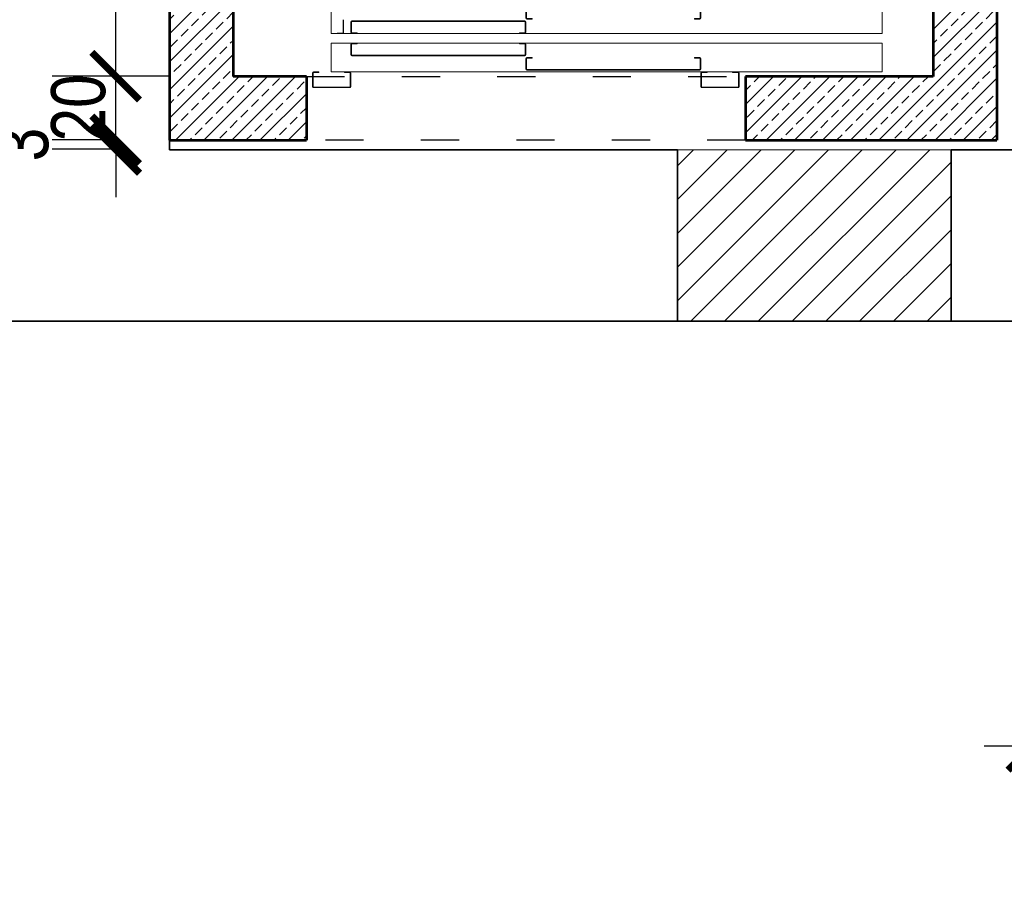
# Model space of a CAD drawing. Header units: inches. Extents: x 201967 to 338763, y -32705 to 30884.
# Tile 84 of 236: x 319680 to 319989, y -1085 to -809. Entities that reach past the tile are written whole.
import ezdxf

# ---------------------------------------------------------------- set-up
doc = ezdxf.new("R2010")
doc.units = ezdxf.units.IN
doc.header["$MEASUREMENT"] = 0
doc.linetypes.add('ACAD_ISO03W100', pattern=[30, 12, -18])
doc.linetypes.add('ACAD_ISO07W100', pattern=[3.5, 0.5, -3])
for name, color, linetype, lineweight in [('00_mury grubo', 7, 'Continuous', 30), ('01 a1 KONSTRUKCJA żelebet', 200, 'Continuous', 53), ('01 b KONSTRUKCJA belki', 92, 'ACAD_ISO03W100', 30), ('1_OpisPomieszczen', 120, 'Continuous', 9), ('20 KRESKOWANIE ścian', 63, 'Continuous', 5), ('90 WYMIAR', 155, 'Continuous', 9), ('_proj_MURY konstr', 1, 'Continuous', 20), ('_proj_SCHODY', 2, 'Continuous', 9), ('GABARYT05', 7, 'Continuous', 40), ('KRESKOWANIE-URWANIE', 3, 'Continuous', 13), ('Kropkowa', 3, 'ACAD_ISO07W100', 13)]:
    doc.layers.add(name, color=color, linetype=linetype, lineweight=lineweight)
doc.styles.add('100 arial', font='arial.ttf', dxfattribs={"width": 0.8, "height": 17})
doc.dimstyles.new('100', dxfattribs={"dimscale": 10, "dimtxt": 17, "dimasz": 1.5, "dimexe": 2, "dimexo": 2, "dimgap": 0.3, "dimtad": 1, "dimdec": 1, "dimrnd": 0.5, "dimdsep": 46, "dimtxsty": '100 arial', "dimblk": 'ARCHTICK', "dimcen": 10, "dimclrd": 256, "dimclre": 256, "dimclrt": 256, "dimadec": 0, "dimazin": 0, "dimtfac": 1, "dimtdec": 1, "dimtix": 1, "dimtmove": 1, "dimatfit": 3, "dimfxl": 2, "dimfxlon": 1, "dimtolj": 1, "dimarcsym": 0})
pattern_1 = [(45, (-289146.748, -8310.6384), (-4.41941738, 4.41941738), []), (45, (-289142.3287, -8310.6384), (-4.41941738, 4.41941738), [3.125, -1.5625])]

# ---------------------------------------------------------------- blocks, each defined once
blk = doc.blocks.new('2 ATDo 1100 i')
at = {"layer": 'KRESKOWANIE-URWANIE'}
for p, q in [((-1731.5, 210), (0, 210)), ((-1731.5, 120), (-1731.5, 210)), ((-1731.5, 200), (0, 200)), ((-1161.5, 168), (-1161.5, 202)), ((-1159.5, 203), (-613.5, 203)), ((-1159.5, 167), (-1159.5, 203)), ((-1158.5, 205), (-614.5, 205)), ((-613.5, 167), (-613.5, 203)), ((-611.5, 168), (-611.5, 202)), ((0, 120), (0, 210)), ((-1159.5, 167), (-1141.5, 167)), ((-1158.5, 165), (-1141.5, 165)), ((-1141.5, 165), (-1141.5, 167)), ((-631.5, 165), (-631.5, 167)), ((-631.5, 167), (-613.5, 167)), ((-631.5, 165), (-614.5, 165)), ((-611.5, 123), (-611.5, 157)), ((-609.5, 158), (-63.5, 158)), ((-609.5, 122), (-609.5, 158)), ((-608.5, 160), (-64.5, 160)), ((-63.5, 122), (-63.5, 158)), ((-61.5, 123), (-61.5, 157)), ((-1731.5, 120), (0, 120)), ((-609.5, 122), (-591.5, 122)), ((-608.5, 120), (-591.5, 120)), ((-591.5, 120), (-591.5, 122)), ((-81.5, 120), (-81.5, 122)), ((-81.5, 122), (-63.5, 122)), ((-81.5, 120), (-64.5, 120)), ((-1731.5, 90), (0, 90)), ((-1731.5, 0), (-1731.5, 90)), ((-611.5, 53), (-611.5, 87)), ((-609.5, 88), (-591.5, 88)), ((-609.5, 52), (-609.5, 88)), ((-608.5, 90), (-591.5, 90)), ((-591.5, 88), (-591.5, 90)), ((-81.5, 88), (-81.5, 90)), ((-81.5, 90), (-64.5, 90)), ((-81.5, 88), (-63.5, 88)), ((-63.5, 52), (-63.5, 88)), ((-61.5, 53), (-61.5, 87)), ((0, 0), (0, 90)), ((-1161.5, 8), (-1161.5, 42)), ((-1159.5, 43), (-1141.5, 43)), ((-1159.5, 7), (-1159.5, 43)), ((-1158.5, 45), (-1141.5, 45)), ((-1141.5, 43), (-1141.5, 45)), ((-631.5, 43), (-631.5, 45)), ((-631.5, 45), (-614.5, 45)), ((-631.5, 43), (-613.5, 43)), ((-613.5, 7), (-613.5, 43)), ((-611.5, 8), (-611.5, 42)), ((-609.5, 52), (-63.5, 52)), ((-608.5, 50), (-64.5, 50)), ((-1731.5, 0), (0, 0)), ((-1278.5, 0), (-1261.5, 0)), ((-1261.5, -2), (-1261.5, 0)), ((-1181.5, -2), (-1181.5, 0)), ((-1181.5, 0), (-1164.5, 0)), ((-1159.5, 7), (-613.5, 7)), ((-1158.5, 5), (-614.5, 5)), ((-58.5, 0), (-41.5, 0)), ((-41.5, -2), (-41.5, 0)), ((38.5, -2), (38.5, 0)), ((38.5, 0), (55.5, 0)), ((-1281.5, -47), (-1281.5, -3)), ((-1279.5, -2), (-1261.5, -2)), ((-1279.5, -48), (-1279.5, -2)), ((-1181.5, -2), (-1163.5, -2)), ((-1163.5, -48), (-1163.5, -2)), ((-1161.5, -47), (-1161.5, -3)), ((-61.5, -47), (-61.5, -3)), ((-59.5, -2), (-41.5, -2)), ((-59.5, -48), (-59.5, -2)), ((38.5, -2), (56.5, -2)), ((56.5, -48), (56.5, -2)), ((58.5, -47), (58.5, -3)), ((-1279.5, -48), (-1163.5, -48)), ((-1278.5, -50), (-1164.5, -50)), ((-59.5, -48), (56.5, -48)), ((-58.5, -50), (55.5, -50))]:
    blk.add_line(p, q, dxfattribs=at)
for centre, start, end in [((-1158.5, 202), 90, 180), ((-614.5, 202), 0, 90), ((-1158.5, 168), 180, 270), ((-614.5, 168), 270, 0), ((-608.5, 157), 90, 180), ((-64.5, 157), 0, 90), ((-608.5, 123), 180, 270), ((-64.5, 123), 270, 0), ((-608.5, 87), 90, 180), ((-64.5, 87), 0, 90), ((-1158.5, 42), 90, 180), ((-614.5, 42), 0, 90), ((-608.5, 53), 180, 270), ((-64.5, 53), 270, 0), ((-1278.5, -3), 90, 180), ((-1164.5, -3), 0, 90), ((-1158.5, 8), 180, 270), ((-614.5, 8), 270, 0), ((-58.5, -3), 90, 180), ((55.5, -3), 0, 90), ((-1278.5, -47), 180, 270), ((-1164.5, -47), 270, 0), ((-58.5, -47), 180, 270), ((55.5, -47), 270, 0)]:
    blk.add_arc(centre, 3, start, end, dxfattribs=at)
at = {"layer": 'Kropkowa', "ltscale": 2}
blk.add_lwpolyline([(-954, 210), (-789, 210), (-789, 445), (-954, 445)], close=True, dxfattribs=at)
blk = doc.blocks.new('1 szyb FIFT B160AF')
at = {"layer": '20 KRESKOWANIE ścian'}
h = blk.add_hatch(dxfattribs=at)
h.set_pattern_fill('ANSI33', color=256, scale=25)
h.set_pattern_definition(pattern_1)
h.paths.add_polyline_path([(0, 0), (23, 0), (23, -20), (-20, -20), (-20, 313), (23, 313), (23, 293), (0, 293)])
h = blk.add_hatch(dxfattribs=at)
h.set_pattern_fill('ANSI33', color=256, scale=25)
h.set_pattern_definition(pattern_1)
h.paths.add_polyline_path([(240, -20), (161, -20), (161, 0), (220, 0), (220, 293), (209, 293), (209, 313), (240, 313)])
at = {"layer": '01 a1 KONSTRUKCJA żelebet', "ltscale": 7}
for p, q in [((-20, 313), (-20, -20)), ((240, 313), (240, -20)), ((0, 293), (0, 0)), ((220, 293), (220, 0)), ((-20, -20), (23, -20)), ((161, -20), (240, -20))]:
    blk.add_line(p, q, dxfattribs=at)
at = {"layer": '01 a1 KONSTRUKCJA żelebet'}
for p, q in [((23, 0), (0, 0)), ((220, 0), (161, 0)), ((23, 0), (23, -20)), ((161, 0), (161, -20))]:
    blk.add_line(p, q, dxfattribs=at)
at = {"layer": '01 b KONSTRUKCJA belki'}
blk.add_lwpolyline([(161, -20), (23, -20), (23, 0), (161, 0)], close=True, dxfattribs=at)
at = {"layer": 'KRESKOWANIE-URWANIE', "ltscale": 0.5}
for p, q in [((34.58, 17.85), (34.58, 13.8)), ((34.58, 17.85), (34.58, 13.8)), ((34.7, 13.8), (34.7, 17.85)), ((34.7, 13.8), (34.7, 17.85)), ((34.43, 13.62), (32.73, 13.62)), ((34.43, 13.62), (32.73, 13.62)), ((34.43, 13.5), (32.73, 13.5)), ((34.43, 13.5), (32.73, 13.5)), ((34.43, 13.5), (32.73, 13.5)), ((34.43, 13.5), (32.73, 13.5))]:
    blk.add_line(p, q, dxfattribs=at)
at = {"layer": 'KRESKOWANIE-URWANIE', "ltscale": 0.3}
blk.add_line((32.73, 13.5), (32.73, 13.62), dxfattribs=at)
blk.add_line((32.73, 13.5), (32.73, 13.62), dxfattribs=at)
at = {"layer": 'KRESKOWANIE-URWANIE', "ltscale": 0.5}
for centre, radius, start, end in [((34.4, 13.8), 0.178, 279.0812, 1.3077), ((34.43, 13.78), 0.276, 270.955, 5.0705), ((34.43, 13.78), 0.276, 270.955, 5.0705), ((34.4, 13.8), 0.178, 279.0812, 1.3077)]:
    blk.add_arc(centre, radius, start, end, dxfattribs=at)
at = {"layer": 'GABARYT05', "xscale": -0.1, "yscale": 0.1, "zscale": 0.1}
blk.add_blockref('2 ATDo 1100 i', (30.81, 1.5), dxfattribs=at)
blk = doc.blocks.new('_ARCHTICK')
at = {"color": 0, "linetype": 'ByBlock', "const_width": 0.15}
blk.add_lwpolyline([(-0.5, -0.5), (0.5, 0.5)], dxfattribs=at)
blk = doc.blocks.new('*D1651')
at = {"layer": '90 WYMIAR', "lineweight": -2, "transparency": 16777216}
for p, q in [((319710.22, -846.72), (319710.22, -831.72)), ((319710.22, -846.72), (319690.22, -846.72)), ((319710.22, -849.72), (319710.22, -846.72)), ((319710.22, -849.72), (319690.22, -849.72)), ((319710.22, -849.72), (319710.22, -864.72))]:
    blk.add_line(p, q, dxfattribs=at)
at = {"layer": 'Defpoints', "color": 0, "transparency": 16777216}
for p in [(319710.22, -846.72), (319727.14, -846.72), (319724.14, -849.72)]:
    blk.add_point(p, dxfattribs=at)
at = {"layer": '90 WYMIAR', "lineweight": -2, "transparency": 16777216, "xscale": 15, "yscale": 15, "zscale": 15}
for p, rotation in [((319710.22, -846.72), 270), ((319710.22, -849.72), 90)]:
    blk.add_blockref('_ARCHTICK', p, dxfattribs=dict(at, rotation=rotation))
at = {"layer": '90 WYMIAR', "transparency": 16777216, "insert": (319680.66, -848.22), "char_height": 17, "attachment_point": 5, "rotation": 90, "style": '100 arial'}
blk.add_mtext('\\A1;3', dxfattribs=at)
blk = doc.blocks.new('*D1652')
at = {"layer": '90 WYMIAR', "lineweight": -2, "transparency": 16777216}
for p, q in [((319710.22, -826.72), (319710.22, -811.72)), ((319727.14, -826.72), (319690.22, -826.72)), ((319710.22, -846.72), (319710.22, -826.72)), ((319710.22, -846.72), (319690.22, -846.72)), ((319710.22, -846.72), (319710.22, -861.72))]:
    blk.add_line(p, q, dxfattribs=at)
at = {"layer": 'Defpoints', "color": 0, "transparency": 16777216}
for p in [(319710.22, -826.72), (319747.14, -826.72), (319727.14, -846.72)]:
    blk.add_point(p, dxfattribs=at)
at = {"layer": '90 WYMIAR', "lineweight": -2, "transparency": 16777216, "xscale": 15, "yscale": 15, "zscale": 15}
for p, rotation in [((319710.22, -826.72), 270), ((319710.22, -846.72), 90)]:
    blk.add_blockref('_ARCHTICK', p, dxfattribs=dict(at, rotation=rotation))
at = {"layer": '90 WYMIAR', "transparency": 16777216, "insert": (319698.54, -836.72), "char_height": 17, "attachment_point": 5, "rotation": 90, "style": '100 arial'}
blk.add_mtext('\\A1;20', dxfattribs=at)
blk = doc.blocks.new('*D1653')
at = {"layer": '90 WYMIAR', "lineweight": -2, "transparency": 16777216}
for p, q in [((319727.14, -533.72), (319690.22, -533.72)), ((319710.22, -826.72), (319710.22, -533.72)), ((319727.14, -826.72), (319690.22, -826.72))]:
    blk.add_line(p, q, dxfattribs=at)
at = {"layer": 'Defpoints', "color": 0, "transparency": 16777216}
for p in [(319710.22, -533.72), (319747.14, -533.72), (319747.14, -826.72)]:
    blk.add_point(p, dxfattribs=at)
at = {"layer": '90 WYMIAR', "lineweight": -2, "transparency": 16777216, "xscale": 15, "yscale": 15, "zscale": 15}
for p, rotation in [((319710.22, -533.72), 90), ((319710.22, -826.72), 270)]:
    blk.add_blockref('_ARCHTICK', p, dxfattribs=dict(at, rotation=rotation))
at = {"layer": '90 WYMIAR', "transparency": 16777216, "insert": (319698.53, -680.22), "char_height": 17, "attachment_point": 5, "rotation": 90, "style": '100 arial'}
blk.add_mtext('\\A1;293', dxfattribs=at)
blk = doc.blocks.new('*D1982')
at = {"layer": '90 WYMIAR', "lineweight": -2, "transparency": 16777216}
for p, q in [((319998.14, -1017.25), (319998.14, -1057.25)), ((320023.14, -1017.25), (320023.14, -1057.25)), ((319998.14, -1037.25), (319983.14, -1037.25)), ((319998.14, -1037.25), (320023.14, -1037.25)), ((320023.14, -1037.25), (320038.14, -1037.25))]:
    blk.add_line(p, q, dxfattribs=at)
at = {"layer": 'Defpoints', "color": 0, "transparency": 16777216}
for p in [(319998.14, -903.72), (320023.14, -903.72), (320023.14, -1037.25)]:
    blk.add_point(p, dxfattribs=at)
at = {"layer": '90 WYMIAR', "lineweight": -2, "transparency": 16777216, "xscale": 15, "yscale": 15, "zscale": 15}
blk.add_blockref('_ARCHTICK', (319998.14, -1037.25), dxfattribs=at)
at = {"layer": '90 WYMIAR', "lineweight": -2, "transparency": 16777216, "xscale": 15, "yscale": 15, "zscale": 15, "rotation": 180}
blk.add_blockref('_ARCHTICK', (320023.14, -1037.25), dxfattribs=at)
at = {"layer": '90 WYMIAR', "transparency": 16777216, "insert": (320010.64, -1025.57), "char_height": 17, "attachment_point": 5, "style": '100 arial'}
blk.add_mtext('\\A1;25', dxfattribs=at)

msp = doc.modelspace()

# ---------------------------------------------------------------- hatches: boundary and pattern name
at = {"layer": '_proj_MURY konstr'}
h = msp.add_hatch(dxfattribs=at)
h.set_pattern_fill('ANSI31', scale=60, angle=360)
h.set_pattern_definition([(45, (253972.1775, -10957.5265), (-5.3033009, 5.3033009), [])])
h.paths.add_polyline_path([(319972.74, -903.72), (319972.74, -849.84), (319886.74, -849.84), (319886.74, -903.72)])

# ---------------------------------------------------------------- linework, layer by layer
at = {"layer": '00_mury grubo', "color": 7}
for p, q in [((319972.74, -903.72), (319886.74, -903.72)), ((319972.74, -903.72), (319886.74, -903.72)), ((319886.74, -903.72), (319972.74, -903.72)), ((319886.74, -903.72), (319972.74, -903.72))]:
    msp.add_line(p, q, dxfattribs=at)
at = {"layer": '1_OpisPomieszczen', "color": 252}
msp.add_line((319886.74, -849.84), (319972.74, -849.84), dxfattribs=at)
msp.add_line((319886.74, -849.84), (319972.74, -849.84), dxfattribs=at)
at = {"layer": '_proj_MURY konstr', "color": 3, "lineweight": 35}
for p, q in [((319727.14, -849.84), (319727.14, -303.84)), ((319886.74, -849.84), (319727.14, -849.84)), ((319886.74, -849.84), (319886.74, -903.72)), ((319991.79, -849.84), (319972.74, -849.84)), ((319972.74, -849.84), (319972.74, -903.72)), ((319670.74, -903.72), (319886.74, -903.72)), ((319972.74, -903.72), (320019.14, -903.72))]:
    msp.add_line(p, q, dxfattribs=at)
at = {"layer": '_proj_SCHODY', "color": 2}
msp.add_lwpolyline([(319019.12, 1663.19), (319999.12, 1692.59), (319999.12, 960.32), (321822.97, 960.28), (322125.46, -587.02), (322125.47, -1750.11), (320936.52, -1750.12), (320936.74, -903.72), (319670.74, -903.72), (319670.75, -805.72), (316934.74, -805.72), (316934.74, 1190.28), (319019.12, 1190.28)], close=True, dxfattribs=at)

# ---------------------------------------------------------------- block references
at = {"layer": '01 a1 KONSTRUKCJA żelebet'}
msp.add_blockref('1 szyb FIFT B160AF', (319747.14, -826.84), dxfattribs=at)

# ---------------------------------------------------------------- dimensions: what is measured, and where the dimension line sits
at = {"layer": '90 WYMIAR'}
for base, p1, p2, picture, middle in [((319710.22, -533.72), (319747.14, -826.72), (319747.14, -533.72), '*D1653', (319698.53, -680.22)), ((319710.22, -826.72), (319727.14, -846.72), (319747.14, -826.72), '*D1652', (319698.54, -836.72))]:
    dim = msp.add_linear_dim(base=base, p1=p1, p2=p2, angle=90, dimstyle='100', dxfattribs=at)
    dim.commit()
    dim.dimension.update_dxf_attribs({"geometry": picture, "text_midpoint": middle})
dim = msp.add_linear_dim(base=(319710.22, -846.72), p1=(319724.14, -849.72), p2=(319727.14, -846.72), angle=90, dimstyle='100', dxfattribs=at)
dim.commit()
dim.dimension.update_dxf_attribs({"geometry": '*D1651', "text_midpoint": (319692.35, -848.22), "dimtype": 160})
dim = msp.add_linear_dim(base=(320023.14, -1037.25), p1=(319998.14, -903.72), p2=(320023.14, -903.72), dimstyle='100', dxfattribs=at)
dim.commit()
dim.dimension.update_dxf_attribs({"geometry": '*D1982', "text_midpoint": (320010.64, -1025.57)})

doc.saveas('drawing.dxf')
